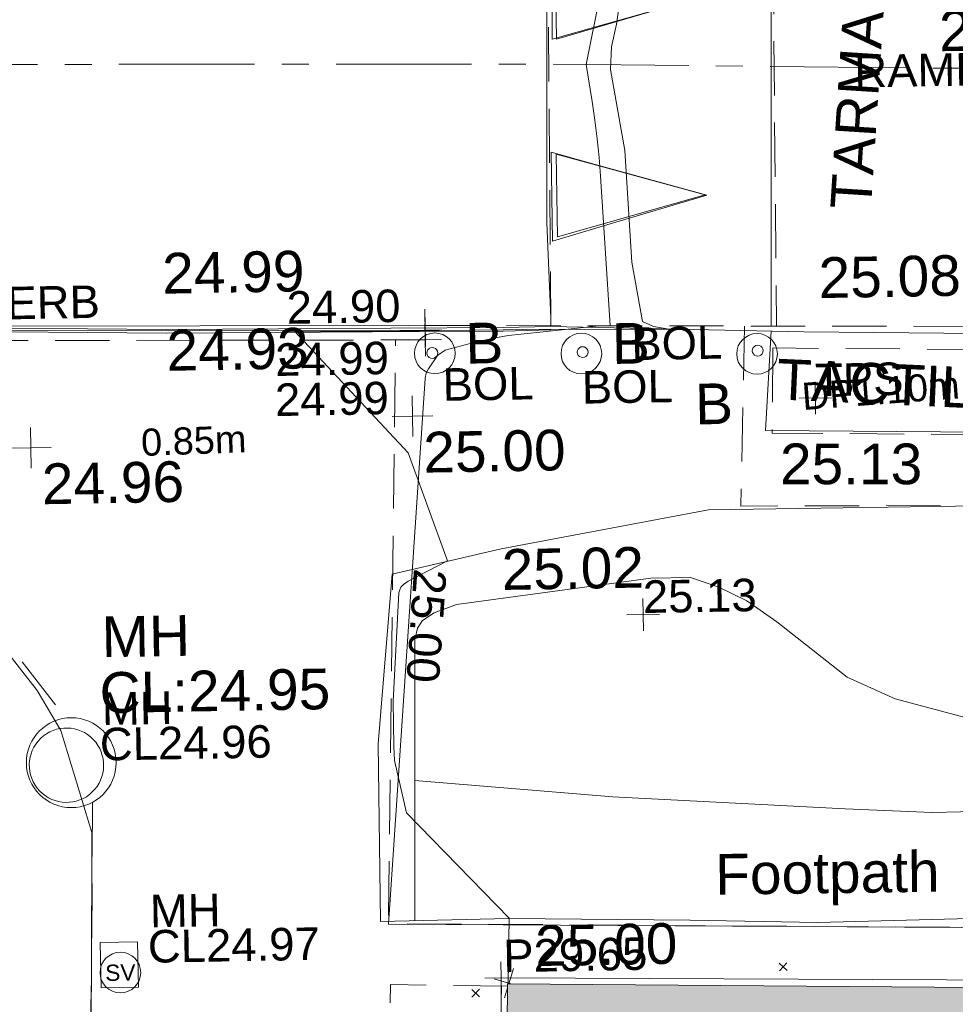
# Model space of a CAD drawing. Header units: millimetres. Extents: x -290717 to 520720, y -88450 to 287762.
# Tile 20 of 256: x -268379 to -259757, y 73078 to 82152. Entities that reach past the tile are written whole.
import ezdxf

# ---------------------------------------------------------------- set-up
doc = ezdxf.new("R2010")
doc.units = ezdxf.units.MM
for name, pattern in [('IMPORT-CENTER _6_', [2000, 1250, -250, 250, -250]), ('IMPORT-DASHED _2_', [750, 500, -250]), ('IMPORT-UG_ELEC_LV_QLB2 _2_', [2700, 1500, -300, 0, -250, 150, -300, 0, -200]), ('IMPORT-UG_ELEC_STREET LIGHTING_QLB2 _2_', [2700, 1500, -300, 0, -250, 150, -300, 0, -200])]:
    doc.linetypes.add(name, pattern=pattern)
for name, color, linetype, lineweight, true_color in [('00_TOPO_BUILDING_OUTLINE', 5, 'Continuous', 9, 0x0000ff), ('00_TOPO_EAVE', 7, 'Continuous', 9, 0x666666), ('00_TOPO_FOOTPATH', 7, 'Continuous', 9, 0xa50000), ('00_TOPO_FURN_BOLLARD', 7, 'Continuous', 9, 0x666666), ('00_TOPO_KERB_BOTTOM', 1, 'Continuous', 9, 0xff0000), ('00_TOPO_KERB_TOP', 7, 'Continuous', 9, 0xa500a5), ('00_TOPO_LEVEL_SPOT', 7, 'Continuous', 9, 0x666666), ('00_TOPO_ROAD_MARKING_ARROWS', 7, 'Continuous', 9, 0x999999), ('00_TOPO_ROAD_MARKING_WHITE_CONTINUOUS', 7, 'Continuous', 9, 0x999999), ('00_TOPO_SERV_MH', 7, 'Continuous', 9, 0x666666), ('00_TOPO_SERV_STOP_VALVE', 7, 'Continuous', 9, 0x666666), ('00_TOPO_TRAFFIC_RAMP', 7, 'Continuous', 9, 0x999999), ('00_UAV_FORM_LINES', 7, 'Continuous', 9, 0x666666), ('01_DTM_CONTOUR_MJR', 7, 'Continuous', 9, 0x7f3f00), ('12333-PUM-2D-U-0001-C01 - Rev2_REVIT IMPORT_dwg', 7, 'Continuous', 9, 0x767676), ('A_RHA_Line', 7, 'Continuous', 9, 0x00a600), ('BOLLARD', 7, 'Continuous', 9, 0x00a5a5), ('BOLLARD_TXT', 7, 'Continuous', 9, 0x00a5a5), ('CONTOURS_INDEX', 4, 'Continuous', 9, 0x00ffff), ('CONTOURS_INDEX_LVL', 4, 'Continuous', 9, 0x00ffff), ('KERB_BOTTOM', 7, 'Continuous', 9, 0x0000a5), ('KERB_BOTTOM_LVL', 7, 'Continuous', 9, 0x0000a5), ('KERB_BOTTOM_TXT', 7, 'Continuous', 9, 0x0000a5), ('KERB_TOP', 2, 'Continuous', 9, 0xffff00), ('KERB_TOP_LVL', 2, 'Continuous', 9, 0xffff00), ('MANHOLES', 7, 'Continuous', 9, 0xa50000), ('MANHOLES_LVL', 7, 'Continuous', 9, 0xa50000), ('MANHOLES_TXT', 7, 'Continuous', 9, 0xa50000), ('PUM-ELECTRIC-LV-QLB2', 1, 'IMPORT-UG_ELEC_LV_QLB2 _2_', 9, 0xff0000), ('ROAD_CROWNLINE', 7, 'IMPORT-CENTER _6_', 9, 0xa500a5), ('ROAD_MARKINGS', 7, 'Continuous', 9, 0xc0c0c0), ('SPOT_HEIGHTS_LVL', 7, 'Continuous', 9, 0x00a500)]:
    doc.layers.add(name, color=color, linetype=linetype, lineweight=lineweight, true_color=true_color)
for name, color, linetype, lineweight in [('00_TOPO_ROAD_EDGE', 7, 'Continuous', 9), ('00_TOPO_SURFACE', 7, 'Continuous', 9), ('00_TOPO_SURVEY_TEXT', 7, 'Continuous', 9), ('A_RHA_Detail', 7, 'Continuous', 9), ('CHANGE_OF_SURFACE', 7, 'IMPORT-DASHED _2_', 9), ('CHANGE_OF_SURFACE_LVL', 7, 'Continuous', 9), ('GEN-TEXT', 7, 'Continuous', 9), ('PARAPET', 7, 'Continuous', 9), ('PARAPET_LVL', 7, 'Continuous', 9), ('RAMP', 7, 'IMPORT-DASHED _2_', 9), ('RAMP_TXT', 7, 'Continuous', 9), ('Text', 7, 'Continuous', 9), ('TEXT_TXT', 7, 'Continuous', 9)]:
    doc.layers.add(name, color=color, linetype=linetype, lineweight=lineweight)
doc.styles.add('Arial_1', font='arial.ttf', dxfattribs={"height": 250})
doc.styles.add('Arial_3', font='arial.ttf', dxfattribs={"height": 300})
doc.styles.add('Swis721 Lt BT', font='swissl.ttf', dxfattribs={"height": 400})
doc.styles.add('Swis721 Lt BT_2', font='swissl.ttf', dxfattribs={"height": 375})

# ---------------------------------------------------------------- blocks, each defined once
blk = doc.blocks.new('12333-PUM-2D-U-0001-C01 - Rev2_REVIT IMPORT_dwg_MSL_Bollard_2-2077182-Site Location Plan Existing')
at = {"layer": '00_TOPO_FURN_BOLLARD', "color": 254, "true_color": 0xcccccc}
blk.add_circle((0, 0), 62.5, dxfattribs=at)
blk = doc.blocks.new('12333-PUM-2D-U-0001-C01 - Rev2_REVIT IMPORT_dwg_MSL_Sluice_Valve_SYM-2077186-Site Location Plan Existing')
at = {"layer": '00_TOPO_SERV_STOP_VALVE', "color": 254, "true_color": 0xcccccc}
blk.add_circle((0, 0), 500, dxfattribs=at)
at = {"layer": '00_TOPO_SERV_STOP_VALVE', "insert": (0, 199), "char_height": 400, "width": 785.11, "attachment_point": 2, "line_spacing_factor": 1.005062, "style": 'Swis721 Lt BT'}
blk.add_mtext('SV', dxfattribs=at)
blk = doc.blocks.new('12333-PUM-2D-U-0001-C01 - Rev2_REVIT IMPORT_dwg_MSL_Eaves_SYM_1-V41-Site Location Plan Existing')
at = {"layer": '00_TOPO_EAVE', "color": 254, "true_color": 0xcccccc}
for p, q in [((-4, -14), (116, 357)), ((45, -15), (-357, 116)), ((-116, -357), (-36, -110))]:
    blk.add_line(p, q, dxfattribs=at)
blk = doc.blocks.new('12333-PUM-2D-U-0001-C01 - Rev2_REVIT IMPORT_dwg_MM-2077200-Site Location Plan Existing')
at = {"layer": '00_TOPO_LEVEL_SPOT', "color": 254, "true_color": 0xcccccc, "flags": 128}
for points in [[(500, 0), (0, 0), (0, 500)], [(0, -500), (0, 0), (-500, 0)]]:
    blk.add_lwpolyline(points, dxfattribs=at)
blk = doc.blocks.new('12333-PUM-2D-U-0001-C01 - Rev2_REVIT IMPORT_dwg_MGS62954_T2_Galway_ITM_3d_Rev1-2077680-Site Location Plan Existing')
at = {"layer": '00_TOPO_FOOTPATH', "color": 254, "true_color": 0xcccccc, "flags": 128}
for points in [[(533639408.1, 725637293.7), (533641323.1, 725637620.1), (533644221.7, 725637611), (533646933.7, 725637578.5), (533649345.4, 725637502.8), (533651593.7, 725637475.5), (533653555.2, 725637385), (533655771.6, 725637331.4)], [(533639408.1, 725637293.7), (533638398.4, 725637077.1), (533638242.1, 725635515.7), (533638234.4, 725633879.8), (533639417, 725633887.3), (533641089.9, 725633840.4), (533642264.7, 725633798.5), (533643782.1, 725633813.9), (533645404.7, 725633762.9), (533646838.4, 725633785.6), (533648254.5, 725633789.1), (533649375.9, 725633740.6), (533649347.5, 725633016.1)], [(533634398, 725637006.5), (533635108.7, 725636063.3), (533635318.9, 725635690.3), (533635588, 725634746.4), (533635562.1, 725633399.1), (533635484.7, 725631473.6), (533635440.4, 725629345), (533635416.5, 725626820), (533635369.2, 725624831.9), (533635379.1, 725622326.1), (533635129.8, 725618586.7), (533635034.4, 725617573.5), (533636606, 725617447.5)]]:
    blk.add_lwpolyline(points, dxfattribs=at)
at = {"layer": '00_TOPO_KERB_BOTTOM', "color": 254, "true_color": 0xcccccc, "flags": 128}
blk.add_lwpolyline([(533634181.7, 725639423.7), (533636355.1, 725639367), (533639461.1, 725639331.7), (533639901.2, 725639334.4)], dxfattribs=at)
at = {"layer": '00_TOPO_KERB_TOP', "color": 254, "true_color": 0xcccccc, "flags": 128}
blk.add_lwpolyline([(533634180.9, 725639392.1), (533636354.5, 725639335.4), (533638725.7, 725639308.4), (533639461.1, 725639300.1), (533639901.4, 725639302.8)], dxfattribs=at)
at = {"layer": '00_TOPO_ROAD_EDGE', "color": 254, "true_color": 0xcccccc, "flags": 128}
blk.add_lwpolyline([(533639901.2, 725639334.4), (533642230.5, 725639242.8), (533644488.5, 725639183.7), (533644758.8, 725639186.5)], dxfattribs=at)
at = {"layer": '00_TOPO_ROAD_MARKING_ARROWS', "color": 254, "true_color": 0xcccccc, "flags": 128}
for points in [[(533639970, 725642760), (533640430.7, 725642623.1), (533641350, 725642350), (533640363.8, 725642087.5), (533639960, 725641980)], [(533639930, 725640940), (533640335.7, 725640820.9), (533641360, 725640520), (533640432.1, 725640260.5), (533639930, 725640120)]]:
    blk.add_lwpolyline(points, close=True, dxfattribs=at)
at = {"layer": '00_TOPO_ROAD_MARKING_WHITE_CONTINUOUS', "color": 254, "true_color": 0xcccccc, "flags": 128}
blk.add_lwpolyline([(533642000, 725644150), (533641980, 725642170), (533641930, 725639300)], dxfattribs=at)
at = {"layer": '00_TOPO_SERV_MH', "color": 254, "true_color": 0xcccccc}
blk.add_ellipse((533635366.4, 725635369.4), major_axis=(-207.3, 273.5), ratio=0.99791, dxfattribs=at)
at = {"layer": '00_TOPO_SURFACE', "color": 254, "true_color": 0xcccccc, "flags": 128}
blk.add_lwpolyline([(533641929.1, 725639254.7), (533641860, 725638340), (533644280, 725638280), (533644310, 725639190)], dxfattribs=at)
at = {"layer": '00_TOPO_TRAFFIC_RAMP', "color": 254, "true_color": 0xcccccc, "flags": 128}
blk.add_lwpolyline([(533639960, 725644090), (533639910, 725642080), (533639900, 725641500), (533639880, 725640290), (533639900, 725639410)], dxfattribs=at)
at = {"layer": '00_UAV_FORM_LINES', "color": 254, "true_color": 0xcccccc, "flags": 128}
for points in [[(533638552.6, 725633881.8), (533638577.6, 725635445.2), (533638595.6, 725636468.2), (533638622.6, 725636577.2), (533638671.6, 725636644.2), (533638777.6, 725636714.2), (533638985.6, 725636787.2), (533640782.6, 725636999.2), (533641145.6, 725636999.2), (533641406.6, 725636906.2), (533641662.6, 725636775.2), (533641934.6, 725636577.2), (533642575.6, 725636055.2), (533643012.6, 725635848.2), (533643711.6, 725635648.2)], [(533656146.5, 725636745.8), (533654047.6, 725636368.2), (533653727.6, 725636257.2), (533653518.6, 725636130.2), (533653250.6, 725635934.2), (533652992.6, 725635757.2), (533652665.6, 725635647.2), (533652307.6, 725635569.2), (533651955.6, 725635477.2), (533651628.6, 725635367.2), (533651130.6, 725635301.2), (533650752.6, 725635283.2), (533647026.6, 725634966.2), (533643858.6, 725634798.2), (533643334.6, 725634793.2), (533642533.6, 725634841.2), (533640394.6, 725634990.2), (533638573.3, 725635171.4)]]:
    blk.add_lwpolyline(points, dxfattribs=at)
at = {"layer": '01_DTM_CONTOUR_MJR', "color": 254, "true_color": 0xcccccc, "flags": 128}
blk.add_lwpolyline([(533639400.1, 725633284.5), (533639420, 725633890), (533638492.2, 725634875), (533638390.8, 725635360.1), (533638384.9, 725635490.2), (533638386.7, 725635907.1), (533638457.3, 725636905.4), (533638465.4, 725636931.4), (533638475.9, 725636956.3), (533638501.7, 725636980.9), (533638544.6, 725637008.9), (533638910, 725637190), (533638564.5, 725638191.5), (533637540, 725639330), (533638509.3, 725639315.6), (533638871.1, 725639313.9), (533639460, 725639311.9), (533639634.9, 725639311.9), (533639900, 725639310.1), (533640921.4, 725639289.7), (533640990, 725639290), (533640845, 725639316), (533640744.8, 725639364.2), (533640657.9, 725639914.3), (533640611.2, 725640944.6), (533640492.5, 725641690.9), (533640502.9, 725641900.1), (533640554.1, 725642108), (533640781.7, 725643505.8)], dxfattribs=at)
for name, p, xscale, yscale, zscale in [('12333-PUM-2D-U-0001-C01 - Rev2_REVIT IMPORT_dwg_MSL_Bollard_2-2077182-Site Location Plan Existing', (533638827, 725639105.7), 3, 3, 3), ('12333-PUM-2D-U-0001-C01 - Rev2_REVIT IMPORT_dwg_MSL_Bollard_2-2077182-Site Location Plan Existing', (533640177, 725639079.5), 3, 3, 3), ('12333-PUM-2D-U-0001-C01 - Rev2_REVIT IMPORT_dwg_MSL_Bollard_2-2077182-Site Location Plan Existing', (533641796, 725639048.2), 3, 3, 3), ('12333-PUM-2D-U-0001-C01 - Rev2_REVIT IMPORT_dwg_MM-2077200-Site Location Plan Existing', (533638610, 725638530), 0.375, 0.375, 0.375), ('12333-PUM-2D-U-0001-C01 - Rev2_REVIT IMPORT_dwg_MM-2077200-Site Location Plan Existing', (533635090, 725638300), 0.375, 0.375, 0.375), ('12333-PUM-2D-U-0001-C01 - Rev2_REVIT IMPORT_dwg_MSL_Sluice_Valve_SYM-2077186-Site Location Plan Existing', (533635830, 725633450), 0.375, 0.375, 0.375), ('12333-PUM-2D-U-0001-C01 - Rev2_REVIT IMPORT_dwg_MSL_Eaves_SYM_1-V41-Site Location Plan Existing', (533639408, 725633289.4), 0.375, 0.375, 0.375)]:
    blk.add_blockref(name, p, dxfattribs=dict(xscale=xscale, yscale=yscale, zscale=zscale))
at = {"layer": '00_TOPO_BUILDING_OUTLINE', "color": 251, "true_color": 0x666666, "insert": (533639655.5, 725633817.8), "char_height": 375, "width": 1495.902, "attachment_point": 1, "line_spacing_factor": 1.005062, "style": 'Swis721 Lt BT_2'}
blk.add_mtext('25.00', dxfattribs=at)
at = {"layer": '00_TOPO_FOOTPATH', "color": 251, "true_color": 0x666666, "insert": (533639408.1, 725637288.9), "char_height": 375, "width": 1495.902, "attachment_point": 1, "line_spacing_factor": 1.005062, "style": 'Swis721 Lt BT_2'}
blk.add_mtext('25.02', dxfattribs=at)
at = {"layer": '00_TOPO_FOOTPATH', "color": 251, "true_color": 0x666666, "insert": (533641327.2, 725634446.3), "char_height": 375, "width": 2436.184, "attachment_point": 1, "rotation": 359.78393, "line_spacing_factor": 1.005062, "style": 'Swis721 Lt BT_2'}
blk.add_mtext('Footpath', dxfattribs=at)
at = {"layer": '00_TOPO_FURN_BOLLARD', "char_height": 375, "width": 398.907, "attachment_point": 1, "line_spacing_factor": 1.005062, "style": 'Swis721 Lt BT_2'}
for insert in [(533639109.8, 725639379.9), (533640459.8, 725639353.7), (533641216.6, 725638783.2)]:
    blk.add_mtext('B', dxfattribs=dict(at, insert=insert))
at = {"layer": '00_TOPO_KERB_BOTTOM', "color": 251, "true_color": 0x666666, "insert": (533636355.1, 725639362.2), "char_height": 375, "width": 1495.902, "attachment_point": 1, "line_spacing_factor": 1.005062, "style": 'Swis721 Lt BT_2'}
blk.add_mtext('24.93', dxfattribs=at)
at = {"layer": '00_TOPO_KERB_TOP', "color": 251, "true_color": 0x666666, "insert": (533636327.9, 725640073.3), "char_height": 375, "width": 1495.902, "attachment_point": 1, "line_spacing_factor": 1.005062, "style": 'Swis721 Lt BT_2'}
blk.add_mtext('24.99', dxfattribs=at)
at = {"layer": '00_TOPO_LEVEL_SPOT', "char_height": 375, "width": 1495.902, "attachment_point": 1, "line_spacing_factor": 1.005062, "style": 'Swis721 Lt BT_2'}
for s, insert in [('25.07', (533643525.1, 725642182.6)), ('25.00', (533638705.1, 725638382.6)), ('24.96', (533635185.1, 725638152.6))]:
    blk.add_mtext(s, dxfattribs=dict(at, insert=insert))
at = {"layer": '00_TOPO_ROAD_EDGE', "color": 251, "true_color": 0x666666, "insert": (533642375.1, 725639927.3), "char_height": 375, "width": 1495.902, "attachment_point": 1, "line_spacing_factor": 1.005062, "style": 'Swis721 Lt BT_2'}
blk.add_mtext('25.08', dxfattribs=at)
at = {"layer": '00_TOPO_SERV_MH', "char_height": 375, "attachment_point": 1, "line_spacing_factor": 1.005062, "style": 'Swis721 Lt BT_2'}
for s, insert, width in [('MH', (533635711.1, 725636733.4), 949.779), ('CL:24.95', (533635683.3, 725636219.1), 2440.933)]:
    blk.add_mtext(s, dxfattribs=dict(at, insert=insert, width=width))
at = {"layer": '00_TOPO_SURFACE', "color": 251, "true_color": 0x666666, "insert": (533641993, 725638219.2), "char_height": 375, "width": 1495.902, "attachment_point": 1, "rotation": 358.96078, "line_spacing_factor": 1.005062, "style": 'Swis721 Lt BT_2'}
blk.add_mtext('25.13', dxfattribs=at)
at = {"layer": '00_TOPO_SURVEY_TEXT', "color": 251, "true_color": 0x666666, "char_height": 375, "attachment_point": 1, "line_spacing_factor": 1.005062, "style": 'Swis721 Lt BT_2'}
for s, insert, width, rotation in [('TARMAC', (533642494, 725640383.1), 2450.431, 85.31974), ('TACTILE', (533641985.5, 725639000.4), 2341.206, 356.42594)]:
    blk.add_mtext(s, dxfattribs=dict(at, insert=insert, width=width, rotation=rotation))
blk = doc.blocks.new('12333-PUM-2D-U-0001-C01 - Rev2_REVIT IMPORT_dwg_SPOT-V196-Site Location Plan Existing')
at = {"layer": 'PARAPET_LVL', "color": 253, "true_color": 0xaaaaaa}
for p, q in [((0, 500), (0, -500)), ((-500, 0), (500, 0))]:
    blk.add_line(p, q, dxfattribs=at)
blk = doc.blocks.new('12333-PUM-2D-U-0001-C01 - Rev2_REVIT IMPORT_dwg_SPOT-2077713-Site Location Plan Existing')
at = {"layer": 'Text', "color": 253, "true_color": 0xaaaaaa}
for p, q in [((0, 500), (0, -500)), ((-500, 0), (500, 0))]:
    blk.add_line(p, q, dxfattribs=at)
blk = doc.blocks.new('12333-PUM-2D-U-0001-C01 - Rev2_REVIT IMPORT_dwg_CIRCL-2077706-Site Location Plan Existing')
at = {"layer": 'BOLLARD', "color": 254, "true_color": 0xaae1e1, "flags": 128}
blk.add_lwpolyline([(475, -154), (500, 0), (475, 154), (404, 293), (293, 404), (154, 475), (0, 500), (-154, 475), (-293, 404), (-404, 293), (-475, 154), (-500, 0), (-475, -154), (-404, -293), (-293, -404), (-154, -475), (0, -500), (154, -475), (293, -404), (404, -293)], close=True, dxfattribs=at)
blk = doc.blocks.new('12333-PUM-2D-U-0001-C01 - Rev2_REVIT IMPORT_dwg_SPOT-2077769-Site Location Plan Existing')
at = {"layer": 'CHANGE_OF_SURFACE_LVL', "color": 253, "true_color": 0xaaaaaa}
for p, q in [((0, 500), (0, -500)), ((-500, 0), (500, 0))]:
    blk.add_line(p, q, dxfattribs=at)
blk = doc.blocks.new('12333-PUM-2D-U-0001-C01 - Rev2_REVIT IMPORT_dwg_SPOT-2077770-Site Location Plan Existing')
at = {"layer": 'KERB_BOTTOM_LVL', "color": 9, "true_color": 0xaaaae1}
for p, q in [((0, 500), (0, -500)), ((-500, 0), (500, 0))]:
    blk.add_line(p, q, dxfattribs=at)
blk = doc.blocks.new('12333-PUM-2D-U-0001-C01 - Rev2_REVIT IMPORT_dwg_SPOT-2077810-Site Location Plan Existing')
at = {"layer": 'KERB_TOP_LVL', "color": 51, "true_color": 0xffffaa}
for p, q in [((0, 500), (0, -500)), ((-500, 0), (500, 0))]:
    blk.add_line(p, q, dxfattribs=at)
blk = doc.blocks.new('12333-PUM-2D-U-0001-C01 - Rev2_REVIT IMPORT_dwg_SPOT-2077775-Site Location Plan Existing')
at = {"layer": 'SPOT_HEIGHTS_LVL', "color": 9, "true_color": 0xaae1aa}
for p, q in [((0, 500), (0, -500)), ((-500, 0), (500, 0))]:
    blk.add_line(p, q, dxfattribs=at)
blk = doc.blocks.new('12333-PUM-2D-U-0001-C01 - Rev2_REVIT IMPORT_dwg-1620468-Site Location Plan Existing')
at = {"layer": 'CHANGE_OF_SURFACE', "color": 253, "true_color": 0xaaaaaa}
blk.add_line((-8358.1, 23471.8), (-5710.8, 19949.4), dxfattribs=at)
at = {"layer": 'CHANGE_OF_SURFACE', "color": 253, "true_color": 0xaaaaaa, "flags": 128}
for points in [[(-2337.4, 23465.7), (-2338.8, 23376.3), (-10648.5, 23508.1), (-11870.4, 23454.8), (-12343.6, 23338.4)], [(-2336.7, 23508.6), (899.4, 23447.4), (2798.5, 23411.4), (3610.7, 23395.9), (4363.8, 23381.8)], [(605.4, 23452.9), (542.1, 21794.9), (5782.5, 21713.2), (10023.9, 21613.3), (12539.7, 21467.9), (14871.7, 21367.2)], [(15747.7, 15017.5), (14465.2, 15110.3), (10196.5, 15246.6), (10178.3, 16770.1), (8334.6, 16833.7), (8316.5, 17739.7), (-2773, 18003), (-2611.4, 23380.7)], [(-5478, 19170), (-5606.6, 13793.4), (-5715.6, 4892.8), (-5797.4, 1795.7), (-4634.8, 1591.4), (206, -1542), (10760.1, -1918.2), (14502.2, -2901.2)], [(-1683.9, 17407.1), (-2763.9, 17442.2), (-2909.2, 12819.3), (-2918.3, 9722.3), (-2990.9, 7992.1), (-3087.4, 4609.8)]]:
    blk.add_lwpolyline(points, dxfattribs=at)
blk.add_lwpolyline([(862.2, 23245.8), (842.4, 22462.6), (3269, 22401.1), (3288.8, 23184.4)], close=True, dxfattribs=at)
at = {"layer": 'CONTOURS_INDEX', "color": 131, "true_color": 0xaaffff, "flags": 128}
blk.add_lwpolyline([(8317.8, 17739.2), (-2772.2, 17999.2), (-2345.5, 23019.3), (-2341.5, 23043.2), (-2335.2, 23066.2), (-2325.2, 23087.9), (-2312.9, 23108.7), (-2227.4, 23229.4), (-2157.8, 23278.1), (-1925.6, 23336.3), (-1809.1, 23362.6), (-1691.9, 23385.1), (-1573.8, 23402), (-1455, 23415.1), (-762.3, 23474.4), (-632.2, 23479.2), (-696.4, 24856.3), (-707, 25029.2), (-721, 25201.9), (-740, 25374.1), (-762.4, 25546), (-812.2, 25889.2), (-533.4, 27155.7)], dxfattribs=at)
at = {"layer": 'GEN-TEXT', "color": 253, "true_color": 0xaaaaaa}
for p, q in [((823, 17506.3), (893.7, 17577)), ((893.7, 17506.3), (823, 17577)), ((-2014, 17313.3), (-1943.3, 17384)), ((-1943.3, 17313.3), (-2014, 17384))]:
    blk.add_line(p, q, dxfattribs=at)
at = {"layer": 'KERB_BOTTOM', "color": 9, "true_color": 0xaaaae1, "flags": 128}
blk.add_lwpolyline([(-2336.7, 23508.6), (-10650.4, 23640.3), (-11889.3, 23586.4), (-12756.6, 23372.9), (-13869.2, 22964.2), (-14645.8, 22646.4), (-15345.1, 22210.4), (-15663, 21997), (-16176.1, 21629.1), (-16639.3, 21220.4), (-16925.4, 20920.7), (-17324.1, 20462.6), (-17806.4, 19880.8), (-18224.2, 19326.8), (-18505.7, 18872.7), (-18773.6, 18441.3), (-18978, 18014.4), (-19116.5, 17626.1), (-19359.5, 16972.2), (-19522.9, 16413.7), (-19609.2, 13116.8), (-19641, 10660), (-19704.6, 7236), (-19799.9, 2558.7)], dxfattribs=at)
at = {"layer": 'KERB_TOP', "color": 51, "true_color": 0xffffaa, "flags": 128}
blk.add_lwpolyline([(-2336.7, 23508.6), (-2337.4, 23465.7), (-10649.8, 23597.5)], dxfattribs=at)
at = {"layer": 'MANHOLES', "color": 9, "true_color": 0xe1aaaa, "flags": 128}
blk.add_lwpolyline([(-5430.5, 17457.9), (-5086.2, 17457.9), (-5086.2, 17874.8), (-5430.5, 17874.8)], close=True, dxfattribs=at)
at = {"layer": 'MANHOLES', "color": 9, "true_color": 0xe1aaaa}
blk.add_circle((-5668.4, 19537.6), 414, dxfattribs=at)
at = {"layer": 'PARAPET', "color": 253, "true_color": 0xaaaaaa, "flags": 128}
blk.add_lwpolyline([(-2006.1, 3110.2), (-1741.4, 17484.6), (7832.4, 17274.6), (7778.5, 14608.4)], dxfattribs=at)
at = {"layer": 'RAMP', "color": 253, "true_color": 0xaaaaaa}
for p, q in [((-1179.6, 23486.7), (-1132.4, 28350.6)), ((941.5, 28321.9), (899.4, 23447.4))]:
    blk.add_line(p, q, dxfattribs=at)
at = {"layer": 'ROAD_CROWNLINE', "color": 254, "true_color": 0xe1aae1, "flags": 128}
blk.add_lwpolyline([(-7116, 25998.2), (-1349.4, 25902), (136.5, 25861.3), (3874.4, 25758.8), (4966.1, 25728.9), (14624.9, 25464.3), (26847.9, 25290.5), (39319.5, 25149.6)], dxfattribs=at)
at = {"layer": 'ROAD_MARKINGS', "color": 254, "true_color": 0xeaeaea, "flags": 128}
for points in [[(-1080.8, 26906.2), (-1080.8, 26125.1), (281.5, 26502.1)], [(-1103.5, 25067.1), (-1103.5, 24304.2), (263.3, 24667.4)]]:
    blk.add_lwpolyline(points, close=True, dxfattribs=at)
blk.add_blockref('12333-PUM-2D-U-0001-C01 - Rev2_REVIT IMPORT_dwg_MGS62954_T2_Galway_ITM_3d_Rev1-2077680-Site Location Plan Existing', (-533641079.6, -725615854.4))
for name, p, xscale, yscale, zscale in [('12333-PUM-2D-U-0001-C01 - Rev2_REVIT IMPORT_dwg_SPOT-2077810-Site Location Plan Existing', (-2337.4, 23465.7), 0.3, 0.3, 0.3), ('12333-PUM-2D-U-0001-C01 - Rev2_REVIT IMPORT_dwg_SPOT-2077770-Site Location Plan Existing', (-2336.7, 23508.6), 0.3, 0.3, 0.3), ('12333-PUM-2D-U-0001-C01 - Rev2_REVIT IMPORT_dwg_SPOT-2077769-Site Location Plan Existing', (-2338.8, 23376.3), 0.3, 0.3, 0.3), ('12333-PUM-2D-U-0001-C01 - Rev2_REVIT IMPORT_dwg_CIRCL-2077706-Site Location Plan Existing', (-2276, 23255.2), 0.1, 0.1, 0.1), ('12333-PUM-2D-U-0001-C01 - Rev2_REVIT IMPORT_dwg_CIRCL-2077706-Site Location Plan Existing', (-890.3, 23238.4), 0.1, 0.1, 0.1), ('12333-PUM-2D-U-0001-C01 - Rev2_REVIT IMPORT_dwg_CIRCL-2077706-Site Location Plan Existing', (723, 23223.5), 0.1, 0.1, 0.1), ('12333-PUM-2D-U-0001-C01 - Rev2_REVIT IMPORT_dwg_SPOT-2077713-Site Location Plan Existing', (1246.5, 22778.3), 0.3, 0.3, 0.3), ('12333-PUM-2D-U-0001-C01 - Rev2_REVIT IMPORT_dwg_SPOT-2077775-Site Location Plan Existing', (-374.8, 20809.3), 0.3, 0.3, 0.3), ('12333-PUM-2D-U-0001-C01 - Rev2_REVIT IMPORT_dwg_SPOT-V196-Site Location Plan Existing', (-1741.4, 17484.6), 0.3, 0.3, 0.3)]:
    blk.add_blockref(name, p, dxfattribs=dict(xscale=xscale, yscale=yscale, zscale=zscale))
at = {"layer": 'BOLLARD_TXT', "char_height": 300, "width": 1002.686, "attachment_point": 1, "line_spacing_factor": 0.941778, "style": 'Arial_3'}
for insert in [(-440.9, 23456.3), (-2186, 23111.5), (-903.8, 23063.2)]:
    blk.add_mtext('BOL', dxfattribs=dict(at, insert=insert))
at = {"layer": 'CHANGE_OF_SURFACE_LVL', "insert": (-3725.1, 23367.5), "char_height": 300, "width": 1256.112, "attachment_point": 1, "line_spacing_factor": 0.941778, "style": 'Arial_3'}
blk.add_mtext('24.99', dxfattribs=at)
at = {"layer": 'CONTOURS_INDEX_LVL', "insert": (-2179.7, 21250.7), "char_height": 300, "width": 1256.112, "attachment_point": 1, "rotation": 265.1418, "line_spacing_factor": 0.941778, "style": 'Arial_3'}
blk.add_mtext('25.00', dxfattribs=at)
at = {"layer": 'KERB_BOTTOM_LVL', "insert": (-3610.5, 23846), "char_height": 300, "width": 1256.112, "attachment_point": 1, "line_spacing_factor": 0.941778, "style": 'Arial_3'}
blk.add_mtext('24.90', dxfattribs=at)
at = {"layer": 'KERB_BOTTOM_TXT', "insert": (-6472.1, 23932.3), "char_height": 300, "width": 1362.624, "attachment_point": 1, "line_spacing_factor": 0.941778, "style": 'Arial_3'}
blk.add_mtext('KERB', dxfattribs=at)
at = {"layer": 'KERB_TOP_LVL', "insert": (-3732.7, 22998.1), "char_height": 300, "width": 1256.112, "attachment_point": 1, "line_spacing_factor": 0.941778, "style": 'Arial_3'}
blk.add_mtext('24.99', dxfattribs=at)
at = {"layer": 'MANHOLES_LVL', "char_height": 300, "width": 1895.187, "attachment_point": 1, "line_spacing_factor": 0.941778, "style": 'Arial_3'}
for s, insert in [('CL24.96', (-5402.4, 19852.6)), ('CL24.97', (-4992.3, 17981.3))]:
    blk.add_mtext(s, dxfattribs=dict(at, insert=insert))
at = {"layer": 'MANHOLES_TXT', "char_height": 300, "width": 774.97, "attachment_point": 1, "line_spacing_factor": 0.941778, "style": 'Arial_3'}
for insert in [(-5377.9, 20178.5), (-4967.8, 18307.2)]:
    blk.add_mtext('MH', dxfattribs=dict(at, insert=insert))
at = {"layer": 'PARAPET_LVL', "insert": (-1719.1, 17836.8), "char_height": 300, "width": 1590.341, "attachment_point": 1, "line_spacing_factor": 0.941778, "style": 'Arial_3'}
blk.add_mtext('P29.65', dxfattribs=at)
at = {"layer": 'PUM-ELECTRIC-LV-QLB2', "char_height": 250, "attachment_point": 2, "line_spacing_factor": 0.941778, "style": 'Arial_1'}
for s, insert, width, rotation in [('DP1.10m x1xUTSmm', (2801, 23015), 4027.951, 3.28134), ('0.85m', (-4490.7, 22610.8), 1160.025, 1.07485)]:
    blk.add_mtext(s, dxfattribs=dict(at, insert=insert, width=width, rotation=rotation))
at = {"layer": 'RAMP_TXT', "insert": (1657.3, 25932.4), "char_height": 300, "width": 1443.427, "attachment_point": 1, "line_spacing_factor": 0.941778, "style": 'Arial_3'}
blk.add_mtext('RAMP', dxfattribs=at)
at = {"layer": 'SPOT_HEIGHTS_LVL', "insert": (-374.8, 21124.3), "char_height": 300, "width": 1256.112, "attachment_point": 1, "line_spacing_factor": 0.941778, "style": 'Arial_3'}
blk.add_mtext('25.13', dxfattribs=at)
at = {"layer": 'TEXT_TXT', "insert": (1246.5, 23093.3), "char_height": 300, "width": 973.303, "attachment_point": 1, "line_spacing_factor": 0.941778, "style": 'Arial_3'}
blk.add_mtext('TPS', dxfattribs=at)

msp = doc.modelspace()

# ---------------------------------------------------------------- hatches: boundary and pattern name
at = {"layer": 'A_RHA_Detail', "true_color": 0xc0c0c0}
h = msp.add_hatch(color=9, dxfattribs=at)
h.paths.add_polyline_path([(-80880.6, -68502.8), (-80400.9, -68483.4), (-80400.9, -62984.6), (-24474.9, -63009.3), (-24456.1, -50840.3), (-36622.6, -50831.7), (-36622.6, -44228.6), (-50959.1, -44213.7), (-50959.1, -42573.8), (-54563.9, -42571.2), (-54565.7, -45054.2), (-92408.8, -45027.3), (-92411.8, -49201.7), (-100062, -49201.7), (-100052.2, -64852.8), (-86120.9, -64852.8), (-86092.2, -62957.9), (-84861.1, -62957.9), (-84854.8, -68240.1), (-80870.6, -68240.1)])
h.paths.add_polyline_path([(-137238.9, -68461.9), (-132719.7, -68433.1), (-132847.1, -62850), (-130454.7, -62916.6), (-130498.3, -61355.9), (-117581.1, -61423.4), (-117492.4, -49183.9), (-125136.5, -49178.5), (-125133.6, -45032.6), (-163007.2, -45005.7), (-163007.2, -44090.3), (-163123.9, -44090.2), (-163122.6, -42383.8), (-166563.9, -42383.8), (-166565, -44044.4), (-193158.5, -44025.5), (-193195.2, -62863.7), (-137269.7, -62916.6), (-137254.4, -65679.9)])
h.paths.add_polyline_path([(120310.9, -32334.3), (120312.5, -31610.7), (133451.2, -31638.2), (133469.2, -19718), (121295.8, -19692.5), (121319.8, -8190.9), (112277.1, -8172), (112263.2, -14811.1), (78285.9, -14740), (78292.8, -8167.1), (76545.6, -8163.4), (69355.8, -8152.9), (69353.7, -9156.7), (68372.6, -9154.7), (68372.6, -13705.5), (69333.7, -13707.5), (69325.1, -16249.5), (66623.4, -16249.5), (66619.8, -17995.3), (65989.1, -17995.3), (65985.4, -19730.8), (57152.2, -19712.3), (57127.4, -31559.9), (70277.9, -31587.4), (70277.9, -32271.7), (78264, -32285.1), (78266.6, -31019.8), (112335.9, -31091.2), (112335.9, -32317.6), (119781.4, -32333.2)])
h.paths.add_polyline_path([(7503.7, -1791.4), (15482.4, -674), (15484.1, 148.1), (56188.3, 205.5), (56155.8, 14338.3), (18016.6, 14236.5), (17967.9, 34313.2), (21727.1, 34324.1), (21708.9, 40608.1), (18009.7, 40608.1), (17995.5, 45483.8), (9770.1, 45420.6), (3966.2, 45443.1), (3984.8, 14176.6), (1023.1, 14176.6), (-276.5, 14190.5), (-231.7, 5976.8), (-226.4, 193.7), (1220.3, 179.6), (7477.6, 143.3), (7488.6, -674)])
h.paths.add_polyline_path([(77755.6, 53.5), (77729.5, 1699.8), (94464.5, 1660), (94606.4, 17991.4), (88810.4, 18015), (88799.9, 14436.7), (69413.9, 14457.9), (69377.4, 99.6), (70760.9, 92)])
h.paths.add_polyline_path([(61252.1, 46454), (105774.7, 46472.7), (105768.3, 61852.6), (92285.1, 61852.6), (92308.6, 65784.3), (96107.5, 65767.6), (96059.7, 75209.2), (101084.8, 75071.9), (104988, 74765.4), (108403.7, 74363.8), (112009.3, 73787.3), (115645.4, 73049.7), (116890.8, 72761.7), (120209, 71893.2), (120865.2, 71703.7), (124135.6, 70669.7), (127435.6, 69480.5), (127820.4, 69394.9), (128274.3, 69331.7), (128731.9, 69306.7), (129189.9, 69320), (129645.3, 69371.6), (130094.7, 69461.2), (130535.1, 69588), (130963.2, 69751.2), (131376.3, 69949.7), (131771.3, 70182.1), (132162.6, 70460.5), (132496.1, 70741.7), (132820.9, 71065), (133117.5, 71414.3), (133383.8, 71787.2), (133616.5, 72178.5), (133817.2, 72590.5), (133982.6, 73017.9), (134111.7, 73457.6), (134203.6, 73906.5), (134257.5, 74361.6), (134272.5, 74819.6), (134250.5, 75277.3), (134189.6, 75731.5), (134090.9, 76179), (133955.1, 76616.7), (133783.2, 77041.4), (133576.3, 77450.3), (133335.9, 77840.5), (133063.8, 78209.2), (132761.7, 78553.8), (132431.8, 78871.9), (132076.5, 79161.3), (131698.2, 79419.9), (131299.6, 79646), (131093.6, 79746.3), (132146, 83110.2), (122787.8, 86282.5), (121604.4, 82800.4), (117096, 83870.8), (116842, 83526.4), (116120.5, 91221.9), (110237.7, 91274.3), (110194.4, 90435.4), (104988, 90486.5), (104973.3, 94309.8), (103746.1, 94309.8), (103840, 122852.1), (96365.1, 122932), (96350.3, 123952.4), (104555.6, 123902.2), (104607.3, 120248.5), (125502.5, 120134.2), (125662, 137657.4), (114479.6, 137699.2), (114382.3, 129149.9), (104644.2, 129188), (104578, 126217.4), (101184.5, 126159.2), (101264.6, 135959.3), (89967.2, 135988.9), (89927.6, 125823.6), (93630.5, 125840.8), (93580.7, 122932), (88697.4, 122904.7), (88679.4, 95739.1), (86378.3, 95739.1), (86378.2, 96178.1), (83279.5, 96200.9), (83273.6, 95735.7), (70169.7, 95733.2), (70166.3, 96272.1), (66675, 96257.1), (66654.7, 95755.7), (65784.8, 95755.7), (65887.7, 117470.6), (53473.3, 117487.9), (53434.4, 98570.5), (40649.4, 98570.5), (40610.2, 94406), (38853.8, 94410.4), (38848.7, 89463.7), (40612.5, 89518.5), (40665.4, 86257.7), (38372.2, 86305.7), (38369.8, 76901.1), (50938, 76944.4), (50922.9, 74598.8), (56484.9, 74588.9), (56484.9, 75194.9), (92465.4, 75233), (92645.9, 71766.6), (89810.6, 69362.8), (85313.2, 69360.9), (85313.2, 66907.4), (75210.1, 66903.2), (75210.1, 63815.7), (70819.4, 63815.7), (70819.2, 64253.4), (69456.8, 64253.4), (69455.7, 66902), (61303.3, 66898.6), (61304.6, 63970.3), (70500.4, 63970.3), (70500.4, 61852.6), (61245.6, 61848.7), (61252.1, 46455.1)])
h.paths.add_polyline_path([(-17153.2, 48569.3), (-17153.2, 60770.4), (-29362.9, 60774.7), (-29362.9, 67399.2), (-43507.3, 67405), (-43488.5, 69093.1), (-45766.4, 69109.3), (-45794.3, 67405), (-47272.1, 67404.2), (-47272.4, 66454.9), (-86004.6, 66468.6), (-86006.7, 60521.6), (-92662.9, 60521.6), (-92666.5, 50184.4), (-79752, 50179.8), (-79752, 48591.5), (-17157.7, 48569.3)])
h.paths.add_polyline_path([(-201056.4, 48628.8), (-138378, 48634.6), (-138378, 50133.3), (-125467.7, 50134.5), (-125468.7, 60566.2), (-132186.9, 60565.9), (-132187.4, 66533), (-170643.3, 66805.6), (-170643.3, 67738.8), (-200340, 67488.9), (-200348.7, 60827.8), (-201057.6, 60827.7), (-201056.7, 51102)])
h.paths.add_polyline_path([(-240051.5, 54769.2), (-239444.5, 54811.1), (-239186.5, 54841.9), (-238764.8, 54941), (-238382.5, 55122.5), (-237990.3, 55354.9), (-237269.2, 55936.2), (-237030.3, 56228.7), (-236793, 56569.3), (-236554.6, 57004.3), (-236432.7, 57267.5), (-236300.1, 57753.3), (-236250.7, 58017.2), (-236235.6, 58516.2), (-236233.3, 58987.9), (-236213.7, 59823.5), (-236363.8, 59820.9), (-236634, 60698.1), (-236392, 61432.2), (-236225.5, 61435.1), (-236201.6, 62637.7), (-232563.5, 62639.3), (-232563.5, 63049), (-232732.2, 63049.2), (-232860.2, 63458), (-232731.6, 63914.2), (-232560.8, 63914.2), (-232522, 70598), (-240628.7, 70598.9), (-240629.8, 72351), (-246412.6, 72347.4), (-246412.6, 70616.5), (-254449.6, 70618.6), (-254454.6, 70754.1), (-254469.7, 73191.7), (-263883.3, 73267.8), (-263902.4, 68260.7), (-263714.8, 68259.8), (-263553, 67819.7), (-263719.1, 67392.2), (-263913.6, 67392.2), (-263956.7, 58633.8), (-260181.2, 58611.2), (-260192.3, 56354.3), (-257184.7, 56339.5), (-257213.4, 57092.9), (-257338.5, 57093.3), (-257471, 57531.7), (-257338.5, 58062.2), (-257203.5, 58064.1), (-257173.6, 58598.5), (-256478.2, 58575.3), (-256478.2, 58788.5), (-256013, 58911.9), (-255397.1, 58781), (-255397.1, 58596), (-243809.9, 58585.9), (-243805.4, 58352), (-243740.9, 57884.5), (-243619.1, 57421.8), (-243424.4, 56943.7), (-243247.1, 56608.2), (-243003.1, 56250), (-242732.2, 55932.8), (-242371.7, 55603.1), (-242141.3, 55424.9), (-241805, 55216.9), (-241529.5, 55077), (-241100.6, 54917.2), (-240836.2, 54840.8), (-240453.4, 54788.6), (-240203.4, 54776.5)])
h.paths.add_polyline_path([(40276.7, 59895.4), (40328.6, 69196.9), (36589, 69217.8), (36619.5, 74674.3), (32264.4, 74687), (32233.5, 69156.3), (11916.7, 69269.7), (11966.7, 78218.8), (29087.5, 78123.2), (29143.4, 88141.1), (15719.3, 88216.1), (15732.6, 90590), (4594.3, 90652.2), (4525.1, 78265.1), (10096.8, 78234), (10077.4, 74773), (4547.6, 74803.9), (4465.6, 60107.2), (19125.9, 60025.3), (19139.9, 62527.5), (31738.6, 62457.2), (31724.6, 59943.1), (38369.8, 59906)])
h.paths.add_polyline_path([(-246083, 72334.3), (-246083.1, 72334.3), (-246208.3, 72334.3)])
h.paths.add_polyline_path([(-114575.3, 112178.1), (-114575.3, 112178.1), (-114707.3, 115801.6)])
h.paths.add_polyline_path([(-154699.9, 101760.4), (-114382.1, 101776.1), (-114382.1, 106926.9), (-113755.6, 106927.2), (-113757.6, 111847.3), (-114431.7, 111847.3), (-114431.8, 112178.1), (-114575.3, 112178.1), (-114579, 121707.2), (-123057, 121707.2), (-123068.8, 156452.7), (-119381.2, 156454.1), (-119381.2, 160165.9), (-115501, 160167.4), (-115503.4, 166206.6), (-132411.8, 166599.7), (-132411.8, 166665.7), (-135275, 166664.5), (-135275, 166628.2), (-135911.3, 166628.2), (-135911.3, 166352.2), (-152521.2, 166345.7), (-152518.4, 159142.7), (-150699.3, 159117.9), (-150755.7, 122560.7), (-151059.2, 122560.7), (-151061.1, 121302.4), (-154138.3, 121372.6), (-154138.3, 121865.2), (-154704.4, 121867.3), (-154688.5, 119352.4), (-154745.6, 119352.4), (-154745.6, 118722.2), (-160794.2, 118748.7), (-160794.2, 119410.5), (-163852.2, 119422.4), (-163855.1, 118762.2), (-167568.7, 118778.5), (-166634.7, 124395.1), (-166843.6, 124471.2), (-167568.7, 124707.6), (-168028.2, 124841.4), (-168630.5, 124991.3), (-169238.2, 125117.5), (-169850.4, 125219.7), (-170466.1, 125297.8), (-171089.1, 125351.9), (-171704.4, 125381.2), (-172325, 125386.4), (-172782.2, 125374.6), (-173401.8, 125337.5), (-174019.4, 125276), (-174634.1, 125190.4), (-175245, 125080.7), (-176047.2, 124895.8), (-176665.5, 124724.7), (-177045.3, 124609.1), (-177631.5, 124405.2), (-176665.5, 118818.5), (-177558.9, 118822.4), (-177662.3, 125263.4), (-176365.4, 126542.9), (-159462.3, 126319.9), (-157057.7, 128609.1), (-157060.7, 136153.2), (-158638.8, 137740.2), (-159352.4, 137740.2), (-161634.4, 140201.1), (-168727.9, 140256.8), (-171035, 137942.9), (-174184.1, 137942.9), (-176460.1, 140292.3), (-177341.7, 140292.3), (-177341.7, 140358.4), (-183428.6, 140356.1), (-185921.6, 137917.5), (-185921.6, 131757.3), (-186906.9, 131756.9), (-187725.4, 130810), (-187724.1, 127376.2), (-186481, 126304.6), (-186479.5, 122327.3), (-185176.3, 121059.5), (-180304.1, 121059.5), (-180304.1, 118802), (-193555.4, 118802), (-193555.4, 133117.8), (-192593.6, 133118.2), (-192593.6, 134200.8), (-192224.6, 134201), (-192225.6, 136615), (-192595, 136615), (-192595.4, 137734.5), (-193589.3, 137734.5), (-193589.3, 147474.6), (-193163.2, 147492.9), (-192606.8, 147551.5), (-192359.9, 147589.6), (-192199.8, 147616.6), (-191882.8, 147682.9), (-191568.5, 147761.7), (-191020.3, 147932.4), (-190950.6, 147955.8), (-190647.8, 148071), (-190349.8, 148197.9), (-190057, 148336.4), (-189769.8, 148486.3), (-189375.5, 148717.3), (-189132.9, 148873.3), (-188867.5, 149059.1), (-188609.7, 149255.1), (-188355, 149465.4), (-188079.6, 149713.9), (-187885, 149901.8), (-187538.3, 150274.5), (-187446.3, 150378.4), (-187241.3, 150629.2), (-187046.4, 150887.9), (-186861.7, 151154.1), (-186546.1, 151669.8), (-186524.4, 151707.1), (-163675.3, 151669.8), (-163687.6, 148134.1), (-157303.7, 148136.5), (-157303.7, 155759.9), (-157557.4, 155765), (-157555.9, 166678), (-187009.2, 166699.7), (-187013.1, 162054.4), (-188707.2, 162044.6), (-188706, 155021.5), (-188738, 154650.5), (-188799, 154283.2), (-188857.2, 154035.4), (-188966.1, 153679.3), (-189102.6, 153332.9), (-189265.9, 152998.2), (-189454.9, 152677.4), (-189645.2, 152421.3), (-189917, 152104.2), (-190212.7, 151809.5), (-190530.7, 151538.8), (-190868.9, 151293.9), (-191225.3, 151076.3), (-191597.6, 150887.3), (-192092.8, 150682.6), (-192485.3, 150569.7), (-192903.9, 150482.2), (-193187.2, 150440.9), (-193594.2, 150407.1), (-193594.6, 151460), (-205369.2, 151455.4), (-205354.5, 113350.1), (-207187.2, 113349.4), (-207184.3, 105991.1), (-205312.9, 105991.1), (-205311.2, 101769.7), (-175488.6, 101781.2), (-175488.6, 110889.7), (-154703.5, 110897.6), (-154700.5, 103310.3)])
h.paths.add_polyline_path([(193735.9, 113047.8), (208865.1, 114991), (208976.1, 114126.6), (216447.9, 115086.3), (216038.7, 118272), (232648.5, 120405.3), (233426, 114352.1), (240632.2, 115277.6), (239854.8, 121329.9), (256406.9, 123455.9), (257091.8, 118089.1), (264572.3, 119040.8), (261877.8, 138524.8), (259178.7, 138221.6), (259197.3, 137439), (254686.1, 136897), (255412.7, 131314.8), (240852.7, 129522.5), (239771, 137918.9), (240649.6, 138010.2), (240062.3, 142776.7), (239165.8, 142685), (237631, 151018.3), (266172.9, 154560.8), (271297.2, 142612.4), (276531.7, 144861.1), (274941.5, 148527.9), (302074.5, 160134.9), (300215.9, 164320.2), (301528.2, 164907.1), (300405.1, 167477.9), (299016.7, 166945.7), (295626.7, 174518.8), (294333, 177537.2), (287288.8, 174518.8), (289427.7, 169661), (272956.8, 162557.1), (271943.2, 164897.4), (267016.3, 162764), (268502.3, 159357), (265200.4, 157946.4), (226856.4, 153146.8), (227510.3, 148852), (228281, 141179), (227302.4, 141050.3), (227895.4, 136433.2), (228748.6, 136523.9), (229602.3, 128023.8), (217691.2, 126493.9), (217642.4, 126874.4), (215138.5, 126552.8), (215195, 126113), (215015.6, 126089.9), (214841, 127449.7), (192258.7, 124549.2), (193486.4, 114991)])
h.paths.add_polyline_path([(-78076.2, 117605.5), (-78076.2, 117610.1), (-78070.3, 129485.7), (-74723.2, 129478.4), (-74723.2, 125435.8), (-48015.6, 125380), (-47996.6, 135872.6), (-61198.2, 135901.6), (-74714.7, 135923.5), (-74723.6, 131865.3), (-78070.3, 131872.6), (-78063, 149549.8), (-58292.3, 149541.6), (-58292.3, 148946.2), (-37707.7, 148937.7), (-37707.7, 159740.1), (-44148.3, 159742.7), (-44148.3, 162961.3), (-49830, 162961.3), (-49830.9, 160632), (-78494.1, 160643.9), (-78494.1, 161615.2), (-78739.2, 161615.3), (-78691.8, 168187.9), (-90844.6, 168126.8), (-90962.5, 152686.8), (-89065, 152686), (-89079.5, 117610.1), (-78374.8, 117605.6)])
h.paths.add_polyline_path([(69254.8, 129236), (69260, 136167.8), (86068.1, 136131), (86008.7, 164703.3), (58789.6, 164723.5), (58789.6, 170119.2), (54460.2, 170122.4), (54457.2, 166153.3), (47042.2, 166158.8), (47041.1, 164668.9), (39173.3, 164674.7), (39172.8, 164079), (17014.9, 164095.4), (17002.4, 147267.1), (12659.6, 147267.1), (12653.6, 139137.9), (17031.4, 139134.7), (17024.6, 129935.3), (39191.3, 129918.9), (39191.3, 129258.3), (69014, 129236.2)])
h.paths.add_polyline_path([(39265.6, 139467.8), (33050.9, 139484.2), (33087.6, 153427.9), (39277.6, 153411.7), (39277.6, 152830.3), (43058.3, 152820.4), (43024.8, 140092.6), (39267.3, 140092.6)])
h.paths.add_polyline_path([(1979.5, 189123.2), (18699.1, 189180), (18678.5, 195253.7), (24349, 195272.9), (24335, 199550.8), (28829.8, 199566), (28798.4, 208815.6), (24334.9, 208806.2), (24333.9, 209113.2), (16811.6, 209087.7), (16806.6, 208843.6), (6772.3, 208809.5), (6797.2, 201488.6), (-8471.1, 201436.7), (-8471.1, 200429), (-11856.1, 200417.5), (-11823.7, 190892.4), (-7614.7, 190904.9), (-7614.7, 190170.8), (-4608.6, 190169.3), (-4608.2, 190916.9), (1973.4, 190939.2), (1977.1, 189837.3)])
h.paths.add_polyline_path([(-20506.2, 190640), (-20122.3, 206347.1), (-41550.3, 207015.3), (-41462.3, 210449.6), (-31391.4, 210152), (-31078.6, 223862.6), (-44305.1, 224230.8), (-44490.8, 211865.6), (-47510.1, 211943), (-47722.6, 203659), (-47076.1, 203635.3), (-47175.5, 199531.9), (-46801.2, 199520.5), (-46873.7, 195478.6), (-44600.4, 195425.3), (-44685.9, 192243.3), (-38074, 192135.7), (-38104.4, 191127), (-21537.8, 190668.6)])
h.paths.add_polyline_path([(16801, 195961.5), (9656.6, 196015.1), (9643.8, 199514), (11631.8, 199485.8), (11631.8, 203322.2), (16806.6, 203391.5), (16801, 195984.4)])
h.paths.add_polyline_path([(122084.9, 200536.3), (122088.2, 206386.2), (125211.1, 206386.2), (125211.1, 206645.9), (126202.7, 206645.9), (126203, 207041), (130401.4, 206979.1), (130444.3, 209883.3), (126202.8, 209945.9), (126203, 214624.1), (127364.8, 214624.1), (127365.2, 225380.2), (126159.9, 225380.3), (126207.4, 241475.3), (119482.5, 241495.9), (119479.2, 246182), (109943.9, 246175.2), (109953.3, 233033.4), (115000.5, 233033.4), (114999.6, 208653.5), (112026.3, 208653.5), (112024.4, 200538.7), (122024.6, 200536.3)])
h.paths.add_polyline_path([(30087.1, 200986.8), (38030.7, 201028.7), (38030.7, 202923), (38109.9, 202923.4), (38067.3, 208827.6), (38013.4, 208827.7), (38012.4, 209012.5), (30044.9, 208970.5), (30060.7, 205986.3)])
h.paths.add_polyline_path([(195986.3, 205661.6), (202896.9, 206052), (202676.9, 209945.8), (195766.3, 209555.3)])
h.paths.add_polyline_path([(-91652.4, 206392.6), (-79454.2, 206432.5), (-79629.3, 238245.7), (-68904.2, 238215.1), (-68918.6, 246314.1), (-68756.5, 246312.9), (-68755.2, 246639), (-79620.1, 246651.4), (-79606.6, 247343.5), (-82154.5, 247318.1), (-82154.5, 247488.1), (-91640.6, 247472.5), (-91638.7, 246846.5), (-131470.4, 246641.4), (-131470.4, 250159.5), (-142857.1, 250176.8), (-142864.1, 246220.1), (-165118.8, 246272.4), (-165040, 253907.9), (-178677.5, 253929.5), (-178699.6, 238176.7), (-138599.3, 238209.5), (-138548.4, 206627.5), (-126646.7, 206572.2), (-126666.7, 234825.9), (-124962.7, 234826), (-124969, 234688.5), (-91595.6, 234664.3), (-91650.9, 207155.6)])
h.paths.add_polyline_path([(142123.7, 209113.5), (152768.4, 209127.3), (152745.3, 227012.6), (142100.6, 226998.9), (142121.8, 210582.6)])
h.paths.add_polyline_path([(168998.9, 209275), (169026.8, 226860.3), (161686.7, 226876.7), (161647.7, 209291.3), (168846.6, 209275.3)])
h.paths.add_polyline_path([(49761.5, 218476.6), (49794, 223316.2), (41274.1, 223363.4), (41273.6, 223290.9), (32187.3, 223352), (32202.1, 225553.3), (20081.8, 225634.8), (20035.3, 218707.7), (31566.3, 218630.2), (31566.1, 218598.9), (49547, 218478)])
h.paths.add_polyline_path([(162362, 234154.1), (162366.6, 241589.9), (135261.1, 241631), (135249.1, 234197.9), (160249, 234157.5)])
h.paths.add_polyline_path([(176458.9, 246709.6), (176516.2, 252173.2), (168884.3, 252253.3), (168934.9, 257068.9), (164355.1, 257117), (164296.2, 251511.8), (164416.9, 251510.5), (164367.8, 246836.6), (172300.2, 246753.3)])

# ---------------------------------------------------------------- linework, layer by layer
at = {"layer": 'A_RHA_Line', "color": 7}
for p, q in [((-263883.3, 73267.8), (-263908.2, 68260.8)), ((-254467, 73191.6), (-263883.3, 73267.8))]:
    msp.add_line(p, q, dxfattribs=at)

# ---------------------------------------------------------------- block references
at = {"layer": '12333-PUM-2D-U-0001-C01 - Rev2_REVIT IMPORT_dwg', "color": 254, "linetype": 'IMPORT-UG_ELEC_STREET LIGHTING_QLB2 _2_', "true_color": 0xffd4d4, "rotation": 0.9999999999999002}
msp.add_blockref('12333-PUM-2D-U-0001-C01 - Rev2_REVIT IMPORT_dwg-1620468-Site Location Plan Existing', (-261895.1, 55869.6), dxfattribs=at)

doc.saveas('drawing.dxf')
